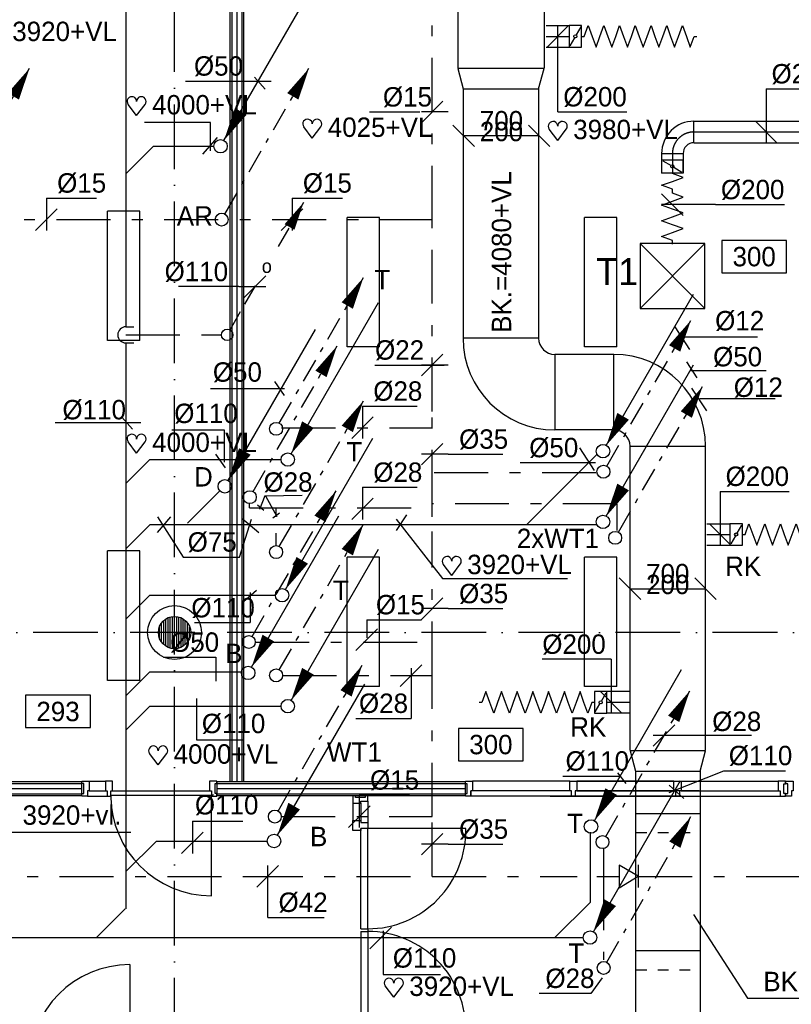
# Model space of a CAD drawing. Extents: x -866131 to -691536, y 173952 to 258052.
# Tile 141 of 160: x -761139 to -753984, y 229574 to 238704. Entities that reach past the tile are written whole.
import ezdxf
from ezdxf.enums import TextEntityAlignment as Align

# ---------------------------------------------------------------- set-up
doc = ezdxf.new("R2010")
doc.units = 0
doc.header["$LTSCALE"] = 100
for name, pattern in [('2322109', [10, 5, -2, 1, -2]), ('2322121', [2000, 1000, 1000]), ('2322123', [45, 5, -2, 5, -2, 5, -2, 5, -2, 5, -2, 5, -5]), ('CENTER2', [11.25, 7.5, -1.25, 1.25, -1.25]), ('CENTER4', [5, 3.125, -0.625, 0.625, -0.625]), ('DASHDOT', [9, 6, -1.5, 0, -1.5]), ('HIDDEN', [2, 1, -1])]:
    doc.linetypes.add(name, pattern=pattern)
doc.layers.get('0').update_dxf_attribs({"linetype": 'CONTINUOUS'})
for name, color, linetype in [('AL$7----_STRAMIEN', 1, 'DASHDOT'), ('AL$8----_HULPKOLOM', 2, 'CONTINUOUS'), ('AL22----_BINNENWAND', 7, 'CONTINUOUS'), ('AL28----_KONSTRUKTIE', 3, 'CONTINUOUS'), ('AL32----_BINNENKOZ', 7, 'CONTINUOUS'), ('AL32----_DRAAIRICHTING', 1, 'CONTINUOUS'), ('ALL-----_REFLIJNEN', 8, 'CONTINUOUS'), ('ALXAA---_GEWBETON', 12, 'CONTINUOUS'), ('ARMATUUR', 8, 'CONTINUOUS'), ('BOUW', 8, 'CONTINUOUS'), ('WL5233--', 4, 'CONTINUOUS'), ('WL524---', 4, 'CONTINUOUS'), ('WL531---', 4, 'CONTINUOUS'), ('WL570---', 3, 'CONTINUOUS'), ('WL570---_HARTLIJN', 7, 'CONTINUOUS'), ('WL570---_HULPLIJN', 7, 'CONTINUOUS'), ('WL570---_RETOUR', 3, 'CONTINUOUS'), ('WL570---_TOEVOER', 3, 'CONTINUOUS'), ('WM$1----', 1, 'CONTINUOUS'), ('WM5233--', 1, 'CONTINUOUS'), ('WM531---', 1, 'CONTINUOUS'), ('WM570---', 1, 'CONTINUOUS')]:
    doc.layers.add(name, color=color, linetype=linetype)
doc.styles.add('BURO-018', font='BUROFONT.shx', dxfattribs={"height": 180})
doc.styles.add('BURO-025', font='BUROFONT.shx', dxfattribs={"height": 250})

# ---------------------------------------------------------------- blocks, each defined once
blk = doc.blocks.new('LDV1109')
at = {"color": 0, "linetype": 'CONTINUOUS'}
for p, q in [((5.875, 10.176), (6.75, 11.691)), ((5.312, 9.202), (5.5, 9.526)), ((4, 6.928), (4.937, 8.552)), ((3.437, 5.954), (3.625, 6.279)), ((2.125, 3.681), (3.062, 5.304)), ((1.562, 2.706), (1.75, 3.031)), ((0.25, 0.433), (1.187, 2.057))]:
    blk.add_line(p, q, dxfattribs=at)
blk.add_lwpolyline([(6.75, 11.691, 0, 1, 0), (5.5, 9.526, 1, 1, 0)], format="xyseb", dxfattribs=at)
blk.add_circle((0, 0), 0.5, dxfattribs=at)
blk = doc.blocks.new('3048311')
at = {"color": 0, "linetype": 'CONTINUOUS'}
for p, q in [((-2.5, 1.5), (0, 0)), ((-2.5, -1.5), (-2.5, 1.5)), ((0, -1.5), (0, 1.5)), ((0, 0), (-2.5, -1.5))]:
    blk.add_line(p, q, dxfattribs=at)
at = {"color": 0, "linetype": 'CONTINUOUS', "style": 'BURO-018', "flags": 1}
blk.add_attdef('CV_MATCODE', (0, 0), '', height=1.8, dxfattribs=at)
blk = doc.blocks.new('LDV3121')
at = {"color": 0, "linetype": 'CONTINUOUS'}
blk.add_line((0.25, 0.433), (6.75, 11.691), dxfattribs=at)
blk.add_lwpolyline([(0.25, 0.433, 0, 1, 0), (1.5, 2.598, 1, 1, 0)], format="xyseb", dxfattribs=at)
blk.add_circle((0, 0), 0.5, dxfattribs=at)
blk = doc.blocks.new('*U210', base_point=(76614.6, 60262.7))
at = {"color": 0, "linetype": 'CONTINUOUS'}
for p, q in [((76614.6, 60462.7), (76614.6, 60162.7)), ((76614.6, 60462.7), (77081, 60462.7)), ((76714.6, 60362.7), (76514.6, 60162.7))]:
    blk.add_line(p, q, dxfattribs=at)
at = {"color": 0, "linetype": 'CONTINUOUS', "style": 'BURO-018'}
blk.add_text('%%C15', height=180, dxfattribs=at).set_placement((76714.6, 60512.7))
blk = doc.blocks.new('*U211', base_point=(75779.6, 57042.8))
at = {"color": 0, "linetype": 'CONTINUOUS'}
for p, q in [((75879.6, 57142.8), (75679.6, 56942.8)), ((75929.6, 57042.8), (75679.6, 57042.8)), ((75929.6, 57042.8), (76436.1, 57042.8))]:
    blk.add_line(p, q, dxfattribs=at)
at = {"color": 0, "linetype": 'CONTINUOUS', "style": 'BURO-018'}
blk.add_text('%%C35', height=180, dxfattribs=at).set_placement((76029.6, 57092.8))
blk = doc.blocks.new('*U212', base_point=(75779.6, 59591.3))
at = {"color": 0, "linetype": 'CONTINUOUS'}
for p, q in [((75879.6, 59691.3), (75679.6, 59491.3)), ((75929.6, 59591.3), (75679.6, 59591.3)), ((75929.6, 59591.3), (76436.1, 59591.3))]:
    blk.add_line(p, q, dxfattribs=at)
at = {"color": 0, "linetype": 'CONTINUOUS', "style": 'BURO-018'}
blk.add_text('%%C35', height=180, dxfattribs=at).set_placement((76029.6, 59641.3))
blk = doc.blocks.new('*U213', base_point=(75779.6, 60607.2))
at = {"color": 0, "linetype": 'CONTINUOUS'}
for p, q in [((75879.6, 60707.2), (75679.6, 60507.2)), ((75929.6, 60607.2), (75679.6, 60607.2)), ((75929.6, 60607.2), (76436.1, 60607.2))]:
    blk.add_line(p, q, dxfattribs=at)
at = {"color": 0, "linetype": 'CONTINUOUS', "style": 'BURO-018'}
blk.add_text('%%C35', height=180, dxfattribs=at).set_placement((76029.6, 60657.2))
blk = doc.blocks.new('*U214', base_point=(75367.4, 60968.8))
at = {"color": 0, "linetype": 'CONTINUOUS'}
for p, q in [((75367.4, 61168.8), (75367.4, 60868.8)), ((75367.4, 61168.8), (75873.6, 61168.8)), ((75467.4, 61068.8), (75267.4, 60868.8))]:
    blk.add_line(p, q, dxfattribs=at)
at = {"color": 0, "linetype": 'CONTINUOUS', "style": 'BURO-018'}
blk.add_text('%%C28', height=180, dxfattribs=at).set_placement((75467.4, 61218.8))
blk = doc.blocks.new('HART')
at = {"color": 1}
for q in [(-28.1, 39.5), (51.4, 39.5)]:
    blk.add_line((11.6, -12.9), q, dxfattribs=at)
for centre, start, end in [((-10.5, 52.8), 0, 217.1867), ((33.8, 52.8), 322.8133, 180)]:
    blk.add_arc(centre, 22.1, start, end, dxfattribs=at)
blk = doc.blocks.new('LDV1123')
at = {"color": 0, "linetype": 'CONTINUOUS'}
for p, q in [((6.75, 11.691), (5.812, 10.068)), ((5.437, 9.418), (4.5, 7.794)), ((1.562, 2.706), (2.5, 4.33)), ((0.25, 0.433), (1.187, 2.057))]:
    blk.add_line(p, q, dxfattribs=at)
blk.add_lwpolyline([(6.75, 11.691, 0, 1, 0), (5.5, 9.526, 1, 1, 0)], format="xyseb", dxfattribs=at)
blk.add_circle((0, 0), 0.5, dxfattribs=at)
at = {"color": 0, "linetype": 'CONTINUOUS', "style": 'BURO-018'}
blk.add_attdef('LD_TEXT1', text='', height=1.8, dxfattribs=at).set_placement((3.5, 6.062), align=Align.MIDDLE)
blk = doc.blocks.new('LDS')
at = {"color": 0, "linetype": 'CONTINUOUS'}
for p, q in [((0, 1), (1, 1)), ((0, -1), (1, -1))]:
    blk.add_line(p, q, dxfattribs=at)
blk.add_arc((0, 0), 1, 90, 270, dxfattribs=at)
blk = doc.blocks.new('*U483', base_point=(74137.7, 62277.4))
at = {"color": 0, "linetype": 'CONTINUOUS'}
for p, q in [((74237.7, 62377.4), (74037.7, 62177.4)), ((73987.7, 62277.4), (73427.7, 62277.4)), ((73987.7, 62277.4), (74237.7, 62277.4))]:
    blk.add_line(p, q, dxfattribs=at)
at = {"color": 0, "linetype": 'CONTINUOUS', "style": 'BURO-018'}
blk.add_text('%%c110', height=180, dxfattribs=at).set_placement((73887.7, 62327.4), align=Align.RIGHT)
blk = doc.blocks.new('*U215', base_point=(70102.2, 56422.1))
at = {"color": 0, "linetype": 'CONTINUOUS'}
for p, q in [((70202.2, 56522.1), (70002.2, 56322.1)), ((70102.2, 56042.1), (70102.2, 56522.1)), ((70102.2, 56042.1), (70626.2, 56042.1))]:
    blk.add_line(p, q, dxfattribs=at)
at = {"color": 0, "linetype": 'CONTINUOUS', "style": 'BURO-018'}
blk.add_text('%%C42', height=180, dxfattribs=at).set_placement((70202.2, 56092.1))
blk = doc.blocks.new('LU-ORND')
at = {"color": 0, "linetype": 'CONTINUOUS'}
for p, q in [((-3, 1.5), (-3, -1.5)), ((3, 1.5), (-3, 1.5)), ((3, -1.5), (3, 1.5)), ((-3, -1.5), (3, -1.5))]:
    blk.add_line(p, q, dxfattribs=at)
blk = doc.blocks.new('LU-1D-KL1-C874')
at = {"color": 0, "linetype": 'CONTINUOUS'}
for p, q in [((-58, 100), (-58, -100)), ((58, 100), (-58, 100)), ((58, -100), (58, 100)), ((50.7, 87.5), (7.3, 12.5)), ((-7.3, -12.5), (-50.7, -87.5)), ((-58, -100), (58, -100))]:
    blk.add_line(p, q, dxfattribs=at)
blk.add_circle((0, 0), 14.5, dxfattribs=at)
blk = doc.blocks.new('LU-1D-K-C8')
at = {"color": 0, "linetype": 'CONTINUOUS'}
for p, q in [((-0.5, 100), (0.5, 100)), ((-0.5, -100), (0.5, -100))]:
    blk.add_line(p, q, dxfattribs=at)
at = {"layer": 'WL570---_HARTLIJN', "linetype": 'CENTER2'}
blk.add_line((-0.5, 0), (0.5, 0), dxfattribs=at)
blk = doc.blocks.new('LU-1D-F-C842C')
at = {"color": 0, "linetype": 'CONTINUOUS'}
for p, q in [((-509.6, 0), (-473.2, 100)), ((-473.2, 100), (-436.8, 0)), ((-364, 0), (-327.6, 100)), ((-327.6, 100), (-291.2, 0)), ((-218.4, 0), (-182, 100)), ((-182, 100), (-145.6, 0)), ((-72.8, 0), (-36.4, 100)), ((-36.4, 100), (0, 0)), ((72.8, 0), (109.2, 100)), ((109.2, 100), (145.6, 0)), ((218.4, 0), (254.8, 100)), ((254.8, 100), (291.2, 0)), ((364, 0), (400.4, 100)), ((400.4, 100), (436.8, 0)), ((-534, 0), (-509.6, 0)), ((-436.8, 0), (-400.4, -100)), ((-400.4, -100), (-364, 0)), ((-291.2, 0), (-254.8, -100)), ((-254.8, -100), (-218.4, 0)), ((-145.6, 0), (-109.2, -100)), ((-109.2, -100), (-72.8, 0)), ((0, 0), (36.4, -100)), ((36.4, -100), (72.8, 0)), ((145.6, 0), (182, -100)), ((182, -100), (218.4, 0)), ((291.2, 0), (327.6, -100)), ((327.6, -100), (364, 0)), ((436.8, 0), (473.2, -100)), ((473.2, -100), (509.6, 0)), ((509.6, 0), (534, 0))]:
    blk.add_line(p, q, dxfattribs=at)
blk = doc.blocks.new('LU-2D-K-320')
at = {"color": 0, "linetype": 'CONTINUOUS'}
for p, q in [((-0.5, 400), (0.5, 400)), ((-0.5, -400), (0.5, -400))]:
    blk.add_line(p, q, dxfattribs=at)
blk = doc.blocks.new('LU-2D-VC-3202BCBA')
at = {"color": 0, "linetype": 'CONTINUOUS'}
for p, q in [((0, 400), (0, -400)), ((186.6, 350), (0, 400)), ((186.6, -350), (186.6, 350)), ((0, -400), (186.6, -350))]:
    blk.add_line(p, q, dxfattribs=at)
blk = doc.blocks.new('LU-2D-K-2BC')
at = {"color": 0, "linetype": 'CONTINUOUS'}
for p, q in [((-0.5, 350), (0.5, 350)), ((-0.5, -350), (0.5, -350))]:
    blk.add_line(p, q, dxfattribs=at)
blk = doc.blocks.new('LU-2D-VC-2BC258BA')
at = {"color": 0, "linetype": 'CONTINUOUS'}
for p, q in [((0, 350), (0, -350)), ((186.6, 300), (0, 350)), ((186.6, -300), (186.6, 300)), ((0, -350), (186.6, -300))]:
    blk.add_line(p, q, dxfattribs=at)
blk = doc.blocks.new('LU-2D-K-258')
at = {"color": 0, "linetype": 'CONTINUOUS'}
for p, q in [((-0.5, 300), (0.5, 300)), ((-0.5, -300), (0.5, -300))]:
    blk.add_line(p, q, dxfattribs=at)
blk = doc.blocks.new('LU-ORNAM-25825801')
at = {"color": 0, "linetype": 'CONTINUOUS'}
for p, q in [((300, 300), (-300, 300)), ((-300, 300), (-300, -300)), ((300, 300), (-300, -300)), ((-300, 300), (300, -300)), ((300, -300), (300, 300)), ((-300, -300), (300, -300))]:
    blk.add_line(p, q, dxfattribs=at)
blk = doc.blocks.new('*U563', base_point=(-756676.7, 236001.8))
at = {"layer": 'WM570---', "linetype": 'CONTINUOUS'}
for p, q in [((-757126.4, 236101.5), (-756927, 235902.1)), ((-756426.4, 236101.5), (-756227, 235902.1)), ((-756326.7, 236001.8), (-757026.7, 236001.8))]:
    blk.add_line(p, q, dxfattribs=at)
at = {"layer": 'WM570---', "linetype": 'CONTINUOUS', "style": 'BURO-018'}
for s, p in [('700', (-756676.7, 236051.8)), ('200', (-756676.7, 235951.8))]:
    blk.add_text(s, height=180, dxfattribs=at).set_placement(p, align=Align.CENTER)
blk = doc.blocks.new('LU-2D-B-1-2BC5A')
at = {"color": 0, "linetype": 'CONTINUOUS'}
for p, q in [((-350, 500), (350, 500)), ((-500, 350), (-500, -350))]:
    blk.add_line(p, q, dxfattribs=at)
for radius in [150, 850]:
    blk.add_arc((-500, 500), radius, 270, 0, dxfattribs=at)
blk = doc.blocks.new('LU-2D-B--1-2BC5A')
at = {"color": 0, "linetype": 'CONTINUOUS'}
for p, q in [((-500, -350), (-500, 350)), ((-350, -500), (350, -500))]:
    blk.add_line(p, q, dxfattribs=at)
for radius in [850, 150]:
    blk.add_arc((-500, -500), radius, 0, 90, dxfattribs=at)
blk = doc.blocks.new('*U567', base_point=(-754643.4, 234030.2))
at = {"color": 0, "linetype": 'CONTINUOUS'}
for p, q in [((-754643.4, 234330.2), (-754643.4, 233830.2)), ((-754643.4, 234330.2), (-754003.4, 234330.2)), ((-754743.1, 234029.9), (-754543.7, 233830.5))]:
    blk.add_line(p, q, dxfattribs=at)
at = {"layer": 'WM570---', "linetype": 'CONTINUOUS', "style": 'BURO-018'}
blk.add_text('%%c200', height=180, dxfattribs=at).set_placement((-754593.4, 234380.2))
blk = doc.blocks.new('*U568', base_point=(-755654.2, 232473.6))
at = {"color": 0, "linetype": 'CONTINUOUS'}
for p, q in [((-755654.2, 232773.6), (-756294.1, 232773.6)), ((-755654.2, 232773.6), (-755654.2, 232273.6)), ((-755753.9, 232473.3), (-755554.5, 232273.9))]:
    blk.add_line(p, q, dxfattribs=at)
at = {"layer": 'WM570---', "linetype": 'CONTINUOUS', "style": 'BURO-018'}
blk.add_text('%%c200', height=180, dxfattribs=at).set_placement((-755704.2, 232823.6), align=Align.RIGHT)
blk = doc.blocks.new('*U569', base_point=(-756148.2, 238449.7))
at = {"color": 0, "linetype": 'CONTINUOUS'}
for p, q in [((-756247.9, 238450), (-756048.5, 238649.4)), ((-756148.2, 237849.7), (-756148.2, 238649.7)), ((-756148.2, 237849.7), (-755508.3, 237849.7))]:
    blk.add_line(p, q, dxfattribs=at)
at = {"layer": 'WM570---', "linetype": 'CONTINUOUS', "style": 'BURO-018'}
blk.add_text('%%c200', height=180, dxfattribs=at).set_placement((-756098.2, 237899.7))
blk = doc.blocks.new('*U598', base_point=(-755129.5, 233153.8))
at = {"layer": 'WM570---', "linetype": 'CONTINUOUS'}
for p, q in [((-755579.2, 233253.5), (-755379.8, 233054.1)), ((-754879.2, 233253.5), (-754679.8, 233054.1)), ((-755479.5, 233153.8), (-754779.5, 233153.8))]:
    blk.add_line(p, q, dxfattribs=at)
at = {"layer": 'WM570---', "linetype": 'CONTINUOUS', "style": 'BURO-018'}
for s, p in [('700', (-755129.5, 233203.8)), ('200', (-755129.5, 233103.8))]:
    blk.add_text(s, height=180, dxfattribs=at).set_placement(p, align=Align.CENTER)
blk = doc.blocks.new('LU-1D-F-C81F9')
at = {"color": 0, "linetype": 'CONTINUOUS'}
for p, q in [((-218.4, 0), (-182, 100)), ((-182, 100), (-145.6, 0)), ((-72.8, 0), (-36.4, 100)), ((-36.4, 100), (0, 0)), ((72.8, 0), (109.2, 100)), ((109.2, 100), (145.6, 0)), ((-252.5, 0), (-218.4, 0)), ((-145.6, 0), (-109.2, -100)), ((-109.2, -100), (-72.8, 0)), ((0, 0), (36.4, -100)), ((36.4, -100), (72.8, 0)), ((145.6, 0), (182, -100)), ((182, -100), (218.4, 0)), ((218.4, 0), (252.5, 0))]:
    blk.add_line(p, q, dxfattribs=at)
blk = doc.blocks.new('LU-1D-F-C899')
at = {"color": 0, "linetype": 'CONTINUOUS'}
for p, q in [((-72.8, 0), (-36.4, 100)), ((-36.4, 100), (0, 0)), ((-76.5, 0), (-72.8, 0)), ((0, 0), (36.4, -100)), ((36.4, -100), (72.8, 0)), ((72.8, 0), (76.5, 0))]:
    blk.add_line(p, q, dxfattribs=at)
blk = doc.blocks.new('LU-1D-KL1-C877')
at = {"color": 0, "linetype": 'CONTINUOUS'}
for p, q in [((-59.5, 100), (-59.5, -100)), ((59.5, 100), (-59.5, 100)), ((59.5, -100), (59.5, 100)), ((51.9, 87.2), (7.6, 12.8)), ((-7.6, -12.8), (-51.9, -87.2)), ((-59.5, -100), (59.5, -100))]:
    blk.add_line(p, q, dxfattribs=at)
blk.add_circle((0, 0), 14.9, dxfattribs=at)
blk = doc.blocks.new('LU-1D-B-1-C85AC8')
at = {"color": 0, "linetype": 'CONTINUOUS'}
for p, q in [((100, 200), (-100, 200)), ((-200, 100), (-200, -100))]:
    blk.add_line(p, q, dxfattribs=at)
for radius in [100, 300]:
    blk.add_arc((-200, 200), radius, 270, 0, dxfattribs=at)
at = {"layer": 'WL570---_HARTLIJN', "linetype": 'CENTER4'}
blk.add_arc((-200, 200), 200, 270, 0, dxfattribs=at)
blk = doc.blocks.new('*U602', base_point=(-754217.2, 237762.9))
at = {"color": 0, "linetype": 'CONTINUOUS'}
for p, q in [((-754217.2, 238062.9), (-754217.2, 237562.9)), ((-754217.2, 238062.9), (-753577.3, 238062.9)), ((-754316.9, 237762.6), (-754117.5, 237563.2))]:
    blk.add_line(p, q, dxfattribs=at)
at = {"layer": 'WM570---', "linetype": 'CONTINUOUS', "style": 'BURO-018'}
blk.add_text('%%c200', height=180, dxfattribs=at).set_placement((-754167.2, 238112.9))
blk = doc.blocks.new('*U603', base_point=(-754986.5, 237412.2))
at = {"color": 0, "linetype": 'CONTINUOUS'}
for p, q in [((-754986.8, 237312.5), (-755186.3, 237511.9)), ((-754686.5, 237412.2), (-755186.5, 237412.2)), ((-754686.5, 237412.2), (-754046.6, 237412.2))]:
    blk.add_line(p, q, dxfattribs=at)
at = {"layer": 'WM570---', "linetype": 'CONTINUOUS', "style": 'BURO-018'}
blk.add_text('%%c200', height=180, dxfattribs=at).set_placement((-754636.5, 237462.2))

msp = doc.modelspace()

# ---------------------------------------------------------------- hatches: boundary and pattern name
at = {"layer": 'ALXAA---_GEWBETON'}
h = msp.add_hatch(dxfattribs=at)
h.set_pattern_fill('GEWPBET', color=8, scale=100, angle=90, style=0)
h.set_pattern_definition([(90, (-759702.826, 233021.228), (-20, 1e-15), [])])
edge = h.paths.add_edge_path()
edge.add_arc((-759702.826, 233021.228), 150, 90, 450)

# ---------------------------------------------------------------- linework, layer by layer
at = {"color": 0, "linetype": 'CONTINUOUS'}
msp.add_line((-757164.129, 235501.585), (-757414.129, 235501.585), dxfattribs=at)
at = {"color": 1, "linetype": 'CONTINUOUS'}
for p, q in [((-758864.143, 234287.427), (-758519.094, 234294.059)), ((-758875.639, 234153.251), (-758932.275, 234202.736)), ((-758864.143, 234287.427), (-758913.91, 234161.412)), ((-758860.826, 234287.427), (-758754.657, 234098.405)), ((-758791.152, 234085.141), (-758728.114, 234131.567))]:
    msp.add_line(p, q, dxfattribs=at)
at = {"layer": 'AL$7----_STRAMIEN', "color": 1}
for points in [[(-759702.826, 213916.491), (-759702.826, 252610.366)], [(-719909.644, 233021.228), (-863263.924, 233021.228)]]:
    msp.add_lwpolyline(points, dxfattribs=at)
at = {"layer": 'AL$8----_HULPKOLOM', "color": 8}
msp.add_circle((-759702.826, 233021.228), 250, dxfattribs=at)
at = {"layer": 'AL22----_BINNENWAND', "color": 8}
for p, q in [((-759187.826, 231636.366), (-759187.826, 241032.366)), ((-759062.826, 241032.366), (-759062.826, 231636.366)), ((-759062.826, 231636.366), (-759187.826, 231636.366))]:
    msp.add_line(p, q, dxfattribs=at)
at = {"layer": 'AL22----_BINNENWAND', "color": 8, "linetype": 'CONTINUOUS'}
for p, q in [((-759172.826, 241032.366), (-759172.826, 231636.366)), ((-759077.826, 241032.366), (-759077.826, 231636.366))]:
    msp.add_line(p, q, dxfattribs=at)
at = {"layer": 'AL22----_BINNENWAND', "color": 8}
for points in [[(-762949.826, 231511.366), (-760561.326, 231511.366), (-760561.326, 231636.366), (-762949.826, 231636.366)], [(-759310.326, 231511.366), (-757006.326, 231511.366), (-757006.326, 231636.366), (-759310.326, 231636.366)]]:
    msp.add_lwpolyline(points, close=True, dxfattribs=at)
at = {"layer": 'AL22----_BINNENWAND', "color": 8, "linetype": 'CONTINUOUS'}
for points in [[(-762949.826, 231621.366), (-760561.326, 231621.366)], [(-759310.326, 231621.366), (-757006.326, 231621.366)], [(-762949.826, 231526.366), (-760561.326, 231526.366)], [(-759310.326, 231526.366), (-757006.326, 231526.366)]]:
    msp.add_lwpolyline(points, dxfattribs=at)
at = {"layer": 'AL28----_KONSTRUKTIE', "color": 8}
msp.add_circle((-759702.826, 233021.228), 150, dxfattribs=at)
at = {"layer": 'AL32----_BINNENKOZ', "color": 8}
for p, q in [((-756956.326, 231502.357), (-756956.326, 231553.357)), ((-755231.914, 231555.366), (-754836.914, 231555.366)), ((-756218.914, 231504.366), (-755789.914, 231504.366)), ((-755248.914, 231504.366), (-754819.914, 231504.366)), ((-758048.16, 231439.366), (-758048.16, 231276.866)), ((-757976.16, 231439.366), (-757976.16, 231276.866)), ((-757909.16, 231456.366), (-757909.16, 231259.866)), ((-757976.16, 230273.866), (-757911.16, 230273.866)), ((-757911.16, 230273.866), (-757911.16, 230248.866)), ((-757976.16, 230248.866), (-757911.16, 230248.866))]:
    msp.add_line(p, q, dxfattribs=at)
for points in [[(-760561.326, 231502.866), (-760561.326, 231527.866), (-760545.326, 231527.866), (-760545.326, 231619.866), (-760561.326, 231619.866), (-760561.326, 231641.866), (-760494.326, 231641.866), (-760494.326, 231553.866), (-760511.326, 231553.866), (-760511.326, 231502.866), (-760561.326, 231502.866)], [(-760494.326, 231641.866), (-760344.326, 231641.866)], [(-760327.326, 231502.866), (-760294.326, 231502.866), (-760294.326, 231553.866), (-760277.326, 231553.866), (-760277.326, 231641.866), (-760344.326, 231641.866), (-760344.326, 231553.866), (-760327.326, 231553.866), (-760327.326, 231502.866), (-760294.326, 231502.866)], [(-759310.326, 231502.866), (-759310.326, 231527.866), (-759326.326, 231527.866), (-759326.326, 231619.866), (-759310.326, 231619.866), (-759310.326, 231641.866), (-759377.326, 231641.866), (-759377.326, 231553.866), (-759360.326, 231553.866), (-759360.326, 231502.866), (-759310.326, 231502.866)], [(-757006.326, 231502.357), (-757006.326, 231527.357), (-756990.326, 231527.357), (-756990.326, 231619.357), (-757006.326, 231619.357), (-757006.326, 231641.357), (-756939.326, 231641.357), (-756939.326, 231553.357), (-756956.326, 231553.357), (-756956.326, 231502.357), (-757006.326, 231502.357)], [(-756038.826, 231641.357), (-756939.325, 231641.357)], [(-756021.826, 231502.357), (-756021.826, 231553.357), (-756038.826, 231553.357), (-756038.826, 231641.357), (-755971.826, 231641.357), (-755971.826, 231553.357), (-755988.826, 231553.357), (-755988.826, 231502.357), (-756021.826, 231502.357)], [(-755971.826, 231641.357), (-755071.826, 231641.357)], [(-755071.826, 231641.357), (-755971.826, 231641.357)], [(-755971.826, 231641.357), (-755071.826, 231641.357)], [(-755071.826, 231641.357), (-755971.826, 231641.357)], [(-755054.826, 231502.357), (-755054.826, 231553.357), (-755071.826, 231553.357), (-755071.826, 231641.357), (-755004.826, 231641.357), (-755004.826, 231553.357), (-755021.826, 231553.357), (-755021.826, 231502.357), (-755054.826, 231502.357)], [(-755004.826, 231641.357), (-754105.326, 231641.357)], [(-755004.826, 231641.357), (-754105.326, 231641.357)], [(-754038.326, 231502.357), (-754038.326, 231527.357), (-754054.326, 231527.357), (-754054.326, 231619.357), (-754038.326, 231619.357), (-754038.326, 231641.357), (-754105.326, 231641.357), (-754105.326, 231553.357), (-754088.326, 231553.357), (-754088.326, 231502.357), (-754038.326, 231502.357)], [(-754033.326, 231502.357), (-754033.326, 231527.357), (-754017.326, 231527.357), (-754017.326, 231619.357), (-754033.326, 231619.357), (-754033.326, 231641.357), (-753966.326, 231641.357), (-753966.326, 231553.357), (-753983.326, 231553.357), (-753983.326, 231502.357), (-754033.326, 231502.357)], [(-760494.326, 231553.866), (-760344.326, 231553.866)], [(-760294.326, 231553.866), (-759360.326, 231553.866)], [(-756038.826, 231553.357), (-756939.326, 231553.357)], [(-755971.826, 231553.357), (-755071.826, 231553.357)], [(-755071.826, 231553.357), (-755971.826, 231553.357)], [(-755004.826, 231553.357), (-754105.326, 231553.357)], [(-760511.326, 231502.866), (-760327.326, 231502.866)], [(-760294.326, 231513.866), (-759360.326, 231513.866)], [(-757909.16, 231506.366), (-757934.16, 231506.366), (-757934.16, 231490.366), (-758026.16, 231490.366), (-758026.16, 231506.366), (-758048.16, 231506.366), (-758048.16, 231439.366), (-757976.16, 231439.366), (-757976.16, 231456.366), (-757909.16, 231456.366), (-757909.16, 231506.366)], [(-756021.826, 231502.357), (-756956.326, 231502.357)], [(-755988.826, 231502.357), (-755054.826, 231502.357)], [(-755054.826, 231502.357), (-755988.826, 231502.357)], [(-755021.826, 231502.357), (-754088.326, 231502.357)], [(-757909.16, 231259.866), (-757909.16, 231203.866), (-757976.16, 231203.866), (-757976.16, 231186.866), (-758048.16, 231186.866), (-758048.16, 231276.866), (-757976.16, 231276.866), (-757976.16, 231259.866), (-757909.16, 231259.866), (-757909.16, 231203.866)], [(-757976.16, 230273.866), (-757976.16, 231203.866)], [(-757911.16, 230273.866), (-757911.16, 231203.866)], [(-757976.16, 230248.866), (-757976.16, 229318.866)], [(-757911.16, 230248.866), (-757911.16, 229318.866)]]:
    msp.add_lwpolyline(points, dxfattribs=at)
at = {"layer": 'AL32----_DRAAIRICHTING', "color": 8}
for points in [[(-759360.326, 230579.866), (-759360.326, 231513.866)], [(-757002.16, 231203.866), (-757911.16, 231203.866)], [(-760116.826, 229941.366), (-760116.826, 229007.366)]]:
    msp.add_lwpolyline(points, dxfattribs=at)
for centre, radius, start, end in [((-759360.326, 231513.866), 934, 180, 270), ((-757911.469, 231183.406), 909.54, 270.0195087, 1.288984), ((-757911.469, 229339.326), 909.54, 358.711016, 89.9804913), ((-760116.826, 229007.366), 934, 90, 180)]:
    msp.add_arc(centre, radius, start, end, dxfattribs=at)
at = {"layer": 'ALL-----_REFLIJNEN', "color": 8, "linetype": 'CONTINUOUS'}
msp.add_line((-759125.326, 241032.366), (-759125.326, 231636.366), dxfattribs=at)
for points in [[(-762949.826, 231573.866), (-760561.326, 231573.866)], [(-759310.326, 231573.866), (-757006.326, 231573.866)]]:
    msp.add_lwpolyline(points, dxfattribs=at)
at = {"layer": 'ARMATUUR', "color": 8}
for points in [[(-760024.596, 236927.734), (-760324.596, 236927.734)], [(-760324.596, 235727.734), (-760324.596, 236927.734)], [(-760024.596, 235727.734), (-760024.596, 236927.734)], [(-757802.826, 236871.228), (-758102.826, 236871.228)], [(-758102.826, 235671.228), (-758102.826, 236871.228)], [(-757802.826, 235671.228), (-757802.826, 236871.228)], [(-755602.826, 236871.228), (-755902.826, 236871.228)], [(-755902.826, 235671.228), (-755902.826, 236871.228)], [(-755602.826, 235671.228), (-755602.826, 236871.228)], [(-760024.596, 235727.734), (-760324.596, 235727.734)], [(-757802.826, 235671.228), (-758102.826, 235671.228)], [(-755602.826, 235671.228), (-755902.826, 235671.228)], [(-760324.596, 232577.734), (-760324.596, 233777.734)], [(-760024.596, 233777.734), (-760324.596, 233777.734)], [(-760024.596, 232577.734), (-760024.596, 233777.734)], [(-757802.826, 233721.228), (-758102.826, 233721.228)], [(-758102.826, 232521.228), (-758102.826, 233721.228)], [(-757802.826, 232521.228), (-757802.826, 233721.228)], [(-755602.826, 233721.228), (-755902.826, 233721.228)], [(-755902.826, 232521.228), (-755902.826, 233721.228)], [(-755602.826, 232521.228), (-755602.826, 233721.228)], [(-760024.596, 232577.734), (-760324.596, 232577.734)], [(-757802.826, 232521.228), (-758102.826, 232521.228)], [(-755602.826, 232521.228), (-755902.826, 232521.228)]]:
    msp.add_lwpolyline(points, dxfattribs=at)
at = {"layer": 'WL5233--', "linetype": '2322123'}
msp.add_line((-760154.129, 235781.325), (-759267.087, 235781.325), dxfattribs=at)
at = {"layer": 'WL524---', "color": 4, "linetype": '2322121'}
for p, q in [((-760154.129, 240423.839), (-760154.129, 235856.325)), ((-760154.129, 237273.312), (-759897.214, 237530.228)), ((-759897.214, 237530.228), (-759338.249, 237530.228)), ((-760154.129, 235706.325), (-760154.129, 231476.664)), ((-756435.941, 234023.875), (-755784.599, 234675.216)), ((-760154.129, 234402.832), (-759931.816, 234625.145)), ((-759931.816, 234625.145), (-758715.048, 234625.145)), ((-759583.799, 234036.654), (-759290.232, 234330.221)), ((-760154.129, 233797.152), (-759927.407, 234023.875)), ((-759927.407, 234023.875), (-755792.576, 234023.875)), ((-760154.129, 233144.905), (-759931.816, 233367.218)), ((-759931.816, 233367.218), (-758768.143, 233367.218)), ((-760154.129, 232433.778), (-759931.816, 232656.092)), ((-759931.816, 232656.092), (-759084.091, 232656.092)), ((-760154.129, 232116.082), (-759931.816, 232338.395)), ((-759931.816, 232338.395), (-758715.048, 232338.395)), ((-760154.129, 231496.891), (-760154.129, 230459.325)), ((-755850.326, 231171.228), (-755850.326, 230517.7)), ((-760154.129, 230805.056), (-759871.616, 231087.569)), ((-759871.616, 231087.569), (-758842.54, 231087.569)), ((-760160.086, 230459.325), (-760426.741, 230192.669)), ((-755850.326, 230517.7), (-756175.357, 230192.669)), ((-761293.096, 230192.669), (-755912.561, 230192.669))]:
    msp.add_line(p, q, dxfattribs=at)
at = {"layer": 'WL531---', "linetype": '2322109'}
for p, q in [((-757314.129, 236850.228), (-757314.129, 238850.228)), ((-761797.535, 236850.228), (-757314.129, 236850.228)), ((-757314.129, 235070.762), (-757314.129, 236850.228)), ((-757314.129, 234214.415), (-757314.129, 235070.762)), ((-758710.73, 234920.456), (-757314.129, 234920.456)), ((-755795.549, 234501.116), (-757314.129, 234501.116)), ((-759009.074, 234176.16), (-759009.074, 234214.858)), ((-755601.719, 234214.415), (-757314.129, 234214.415)), ((-757314.129, 234092.702), (-757314.129, 234214.415)), ((-755601.719, 234214.415), (-755601.719, 233968.703)), ((-759009.074, 234176.16), (-757314.129, 234176.16)), ((-758761.198, 234092.702), (-758761.198, 234176.16)), ((-758761.198, 233826.822), (-758761.198, 233943.022)), ((-757314.129, 233766.822), (-757314.129, 233956.628)), ((-757314.129, 232623.447), (-757314.129, 233766.822)), ((-758954.237, 232933.189), (-757316.351, 232933.189)), ((-758701.198, 232623.447), (-757314.129, 232623.447)), ((-757314.129, 231314.101), (-757314.129, 232623.447)), ((-758712.757, 231314.101), (-757314.129, 231314.101)), ((-757314.129, 230760.004), (-757314.129, 231314.101)), ((-755725.771, 231015.741), (-755725.771, 230760.004)), ((-761768.448, 230760.004), (-759014.237, 230760.004)), ((-759014.237, 230760.004), (-757314.129, 230760.004)), ((-757314.129, 230760.004), (-755968.607, 230760.004)), ((-755785.77, 230760.004), (-755726.316, 230760.004)), ((-755725.771, 230760.004), (-755725.771, 229985.937)), ((-755725.771, 230760.004), (-755576.673, 230760.004)), ((-755402.524, 230760.004), (-752060.034, 230760.004))]:
    msp.add_line(p, q, dxfattribs=at)
at = {"layer": 'WL531---', "color": 1}
for p, q in [((-759861.066, 234093.699), (-759623.039, 233721.317)), ((-759861.066, 233948.317), (-759737.99, 234093.699)), ((-759077.857, 234082.516), (-758921.216, 233948.317)), ((-755116.036, 231537.828), (-754609.906, 231740.014)), ((-754609.906, 231740.014), (-754037.449, 231740.014)), ((-755595.93, 231720.442), (-755517.609, 231619.793)), ((-755116.036, 231604.928), (-754981.771, 231481.912))]:
    msp.add_line(p, q, dxfattribs=at)
at = {"layer": 'WL570---', "color": 1}
for p, q in [((-754890.357, 230405.027), (-754390.958, 229631.387)), ((-754390.958, 229631.387), (-752747.77, 229631.387))]:
    msp.add_line(p, q, dxfattribs=at)
at = {"layer": 'WL570---_HARTLIJN', "color": 1, "linetype": 'CONTINUOUS'}
for p, q in [((-758807.038, 238129.702), (-759600.533, 238129.702)), ((-758961.261, 238171.027), (-758862.074, 238059.496)), ((-760015.417, 234964.849), (-760808.912, 234964.849)), ((-760192.017, 235017.356), (-760092.83, 234905.826))]:
    msp.add_line(p, q, dxfattribs=at)
at = {"layer": 'WL570---_RETOUR', "color": 1}
for p, q in [((-757214.129, 237948.625), (-757414.129, 237748.625)), ((-757896.302, 237848.625), (-757429.845, 237848.625)), ((-757164.129, 237848.625), (-757414.129, 237848.625)), ((-759369.004, 237750.887), (-759982.006, 237750.887)), ((-759369.004, 237488.977), (-759369.004, 237750.887)), ((-759439.196, 237456.239), (-759303.494, 237610.578))]:
    msp.add_line(p, q, dxfattribs=at)
at = {"layer": 'WL570---_TOEVOER', "linetype": 'CONTINUOUS'}
for p, q in [((-755422.097, 231341.499), (-754826.04, 231341.499)), ((-755422.097, 230073.701), (-754826.04, 230073.701))]:
    msp.add_line(p, q, dxfattribs=at)
at = {"layer": 'WL570---_TOEVOER', "linetype": 'HIDDEN'}
for p, q in [((-755422.097, 231166.719), (-754826.04, 231166.719)), ((-755422.097, 229893.397), (-754826.04, 229893.397))]:
    msp.add_line(p, q, dxfattribs=at)
at = {"layer": 'WM$1----'}
msp.add_line((-761315.547, 231170.778), (-760106.761, 231170.778), dxfattribs=at)
at = {"layer": 'WM531---'}
for p, q in [((-754923.997, 235646.261), (-755061.23, 235856.263)), ((-754998.508, 235762.037), (-754298.174, 235762.075)), ((-757214.129, 235601.585), (-757414.129, 235401.585)), ((-757844.344, 235501.585), (-757201.619, 235501.585)), ((-754856.255, 235382.812), (-754952.869, 235529.874)), ((-754916.629, 235450.538), (-754216.295, 235450.577)), ((-758682.396, 235219.741), (-758771.907, 235347.538)), ((-759370.879, 235284.143), (-758682.396, 235283.64)), ((-754768.546, 235076.084), (-754905.779, 235286.085)), ((-754832.609, 235192.23), (-754132.275, 235192.268)), ((-759728.923, 234900.748), (-759243.006, 234900.748)), ((-759243.006, 234900.748), (-759243.006, 234600.748)), ((-759230.642, 234548.747), (-759320.154, 234676.545)), ((-755807.983, 234524.996), (-755945.216, 234734.998)), ((-756498.613, 234596.409), (-755798.279, 234596.447)), ((-757552.309, 234112.109), (-757648.096, 233968.503)), ((-759101.302, 233721.345), (-758988.348, 234071.333)), ((-757648.096, 234072.218), (-757217.055, 233521.731)), ((-759623.039, 233721.317), (-759101.302, 233721.345)), ((-757217.055, 233521.731), (-756059.63, 233521.731)), ((-759063.308, 233310.076), (-758942.922, 233415.362)), ((-759001.53, 233391.896), (-759001.53, 233113.641)), ((-759517.544, 233113.641), (-759001.53, 233113.641)), ((-757920.411, 233139.785), (-757414.198, 233139.785)), ((-757920.411, 233139.785), (-757920.411, 232971.513)), ((-757820.411, 233055.283), (-758020.411, 232855.283)), ((-759805.647, 232792.082), (-759319.73, 232792.082)), ((-759319.73, 232792.082), (-759319.73, 232568.76)), ((-757409.489, 232722.089), (-757609.489, 232522.089)), ((-757509.489, 232690.361), (-757509.489, 232225.439)), ((-759498.752, 232408.687), (-759498.752, 232025.294)), ((-758021.202, 232225.439), (-757509.489, 232225.439)), ((-755063.81, 232166.098), (-755263.81, 231966.098)), ((-759498.752, 232025.294), (-759057.87, 232025.294)), ((-754353.582, 232066.098), (-755263.81, 232066.098)), ((-756100.966, 231688.746), (-755567.377, 231688.746)), ((-759537.114, 231271.285), (-759537.114, 230971.285)), ((-759537.114, 231271.285), (-759070.658, 231271.285)), ((-759437.114, 231171.285), (-759637.114, 230971.285)), ((-757691.678, 230287.81), (-757891.678, 230087.81)), ((-757769.301, 230253.611), (-757769.301, 229851.015)), ((-757769.301, 229851.015), (-757235.712, 229851.015)), ((-755737.73, 229818.589), (-755843.594, 229674.991)), ((-755843.594, 229674.991), (-756323.282, 229674.991))]:
    msp.add_line(p, q, dxfattribs=at)

# ---------------------------------------------------------------- block references
at = {"layer": 'WL5233--', "color": 2}
ref = msp.add_blockref('LDV1123', (-759214.587, 235781.325), dxfattribs=dict(at, xscale=105, yscale=105, zscale=105))
ref.add_attrib('LD_TEXT1', 'o', dxfattribs={"layer": '0', "color": 1, "linetype": 'CONTINUOUS', "height": 126, "style": 'BURO-018'}).set_placement((-758847.087, 236417.853), align=Align.MIDDLE)
at = {"layer": 'WL524---', "color": 2}
for name, p, xscale, yscale, zscale in [('LDV3121', (-759275.999, 237530.228), 124.5, 124.5, 124.5), ('LDV3121', (-755730.326, 234702.862), 124.5, 124.5, 124.5), ('LDV3121', (-758652.798, 234625.145), 124.5, 124.5, 124.5), ('LDS', (-760154.129, 235781.325), 75, 75, 75), ('LDV3121', (-759237.264, 234376.611), 124.5, 124.5, 124.5), ('LDV3121', (-755730.326, 234047.121), 124.5, 124.5, 124.5), ('LDV3121', (-758705.893, 233367.218), 124.5, 124.5, 124.5), ('LDV3121', (-759020.026, 232646.438), 124.5, 124.5, 124.5), ('LDV3121', (-758652.798, 232338.395), 124.5, 124.5, 124.5), ('LDV3121', (-755841.029, 231222.503), 124.5, 124.5, 124.5), ('LDV3121', (-758780.29, 231087.569), 124.5, 124.5, 124.5), ('LDV3121', (-755850.311, 230192.669), 124.5, 124.5, 124.5)]:
    msp.add_blockref(name, p, dxfattribs=dict(at, xscale=xscale, yscale=yscale, zscale=zscale))
at = {"layer": 'WL531---', "color": 2, "xscale": 120, "yscale": 120, "zscale": 120}
for p in [(-761857.535, 236850.228), (-759266.138, 236850.228), (-758761.198, 234910.197), (-755725.771, 234512.378), (-759005.064, 234276.438), (-755617.225, 233899.169), (-758761.198, 233766.822), (-759014.237, 232933.189), (-758761.198, 232623.447), (-758772.757, 231314.101), (-755734.476, 231077.676), (-755724.075, 229911.089)]:
    msp.add_blockref('LDV1109', p, dxfattribs=at)
at = {"layer": 'WL531---', "color": 2, "xscale": -70, "yscale": 70, "zscale": 70, "rotation": 180.1799999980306}
msp.add_blockref('3048311', (-755405.002, 230760.554), dxfattribs=at)
at = {"layer": 'WL570---_RETOUR', "xscale": 2, "yscale": 2, "zscale": 2}
for p in [(-760077.449, 237840.012), (-758448.857, 237631.533), (-756173.003, 237610.785), (-760077.449, 234709.871), (-757155.948, 233576.984), (-759877.831, 231819.202), (-757692.841, 229665.528)]:
    msp.add_blockref('HART', p, dxfattribs=at)
at = {"layer": 'WL570---_TOEVOER', "linetype": 'CONTINUOUS'}
for name, p, xscale, rotation in [('LU-2D-K-320', (-756676.721, 240672.518), 4834.460393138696, 270), ('LU-2D-K-2BC', (-756677.109, 236899.558), 2324.109239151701, 270), ('LU-1D-K-C8', (-755086.55, 237373.097), 183.9239128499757, 270), ('LU-2D-K-2BC', (-755903.283, 235250.03), 547.651936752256, 180), ('LU-2D-K-2BC', (-755129.457, 233338.346), 2823.366964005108, 90), ('LU-1D-K-C8', (-755586.334, 232373.586), 213.7212884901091, 180), ('LU-2D-K-258', (-755129.457, 229041.744), 5388.831757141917, 270)]:
    msp.add_blockref(name, p, dxfattribs=dict(at, xscale=xscale, rotation=rotation))
for p, xscale in [((-756150.781, 238549.733), 213.7212884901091), ((-753983.828, 237662.893), 1802.868355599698), ((-754660.206, 233930.168), 213.7212884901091)]:
    msp.add_blockref('LU-1D-K-C8', p, dxfattribs=dict(at, xscale=xscale))
for name, p in [('LU-1D-KL1-C874', (-755985.921, 238549.733)), ('LU-1D-F-C842C', (-755393.882, 238549.733)), ('LU-1D-KL1-C874', (-754495.346, 233930.168)), ('LU-1D-F-C842C', (-753903.307, 233930.168))]:
    msp.add_blockref(name, p, dxfattribs=at)
for name, p, rotation in [('LU-2D-VC-3202BCBA', (-756676.721, 238250.288), 270), ('LU-1D-B-1-C85AC8', (-755086.55, 237662.893), 180), ('LU-1D-KL1-C877', (-755086.55, 237343.086), 90), ('LU-1D-F-C899', (-755086.55, 237204.609), 90), ('LU-1D-F-C81F9', (-755086.55, 236875.544), 90), ('LU-2D-B--1-2BC5A', (-756677.109, 235250.03), 180), ('LU-2D-B-1-2BC5A', (-755129.457, 235250.03), 90), ('LU-1D-F-C842C', (-756343.234, 232373.586), 180), ('LU-1D-KL1-C874', (-755751.195, 232373.586), 180), ('LU-2D-VC-2BC258BA', (-755129.457, 231922.599), 270)]:
    msp.add_blockref(name, p, dxfattribs=dict(at, rotation=rotation))
at = {"layer": 'WL570---_TOEVOER'}
msp.add_blockref('LU-ORNAM-25825801', (-755086.372, 236327.203), dxfattribs=at)
at = {"layer": 'WM5233--'}
msp.add_blockref('*U483', (-758956.08, 236229.073), dxfattribs=at)
at = {"layer": 'WM531---'}
for name, p in [('*U210', (-760891.527, 236850.228)), ('*U210', (-758613.217, 236850.228)), ('*U214', (-757960.174, 234920.456)), ('*U213', (-757314.129, 234675.117)), ('*U214', (-757960.174, 234168.151)), ('*U212', (-757314.129, 233242.784)), ('*U210', (-757989.85, 231314.101)), ('*U211', (-757314.129, 231058.5)), ('*U215', (-758838.699, 230760.004))]:
    msp.add_blockref(name, p, dxfattribs=at)
at = {"layer": 'WM570---'}
for name, p in [('*U569', (-756148.172, 238449.733)), ('*U602', (-754217.209, 237762.893)), ('*U563', (-756671.506, 237627.341)), ('*U603', (-754986.55, 236989.071)), ('*U567', (-754643.355, 234030.168)), ('*U598', (-755129.457, 233427.519)), ('*U568', (-755654.158, 232473.586))]:
    msp.add_blockref(name, p, dxfattribs=at)
ref = msp.add_blockref('LU-ORND', (-754328.118, 236507.219), dxfattribs=dict(at, xscale=100, yscale=100, zscale=100))
ref.add_attrib('LU_TEXT1', '300', dxfattribs={"layer": '0', "color": 1, "linetype": 'CONTINUOUS', "height": 180, "style": 'BURO-018'}).set_placement((-754328.118, 236507.219), align=Align.MIDDLE)
ref = msp.add_blockref('LU-ORND', (-760783.289, 232289.329), dxfattribs=dict(at, xscale=100, yscale=100, zscale=100))
ref.add_attrib('LU_TEXT1', '293', dxfattribs={"layer": '0', "color": 1, "linetype": 'CONTINUOUS', "height": 180, "style": 'BURO-018'}).set_placement((-760783.289, 232289.329), align=Align.MIDDLE)
ref = msp.add_blockref('LU-ORND', (-756769.528, 231982.307), dxfattribs=dict(at, xscale=100, yscale=100, zscale=100))
ref.add_attrib('LU_TEXT1', '300', dxfattribs={"layer": '0', "color": 1, "linetype": 'CONTINUOUS', "height": 180, "style": 'BURO-018'}).set_placement((-756769.528, 231982.307), align=Align.MIDDLE)

# ---------------------------------------------------------------- texts
at = {"color": 1, "linetype": 'CONTINUOUS', "style": 'BURO-018'}
msp.add_text('%%C28', height=180, dxfattribs=at).set_placement((-758877.957, 234326.604))
at = {"layer": 'BOUW', "color": 1, "style": 'BURO-018'}
for s, p in [('AR', (-759681.887, 236794.203)), ('T', (-757849.222, 236203.284)), ('T', (-758110.267, 234607.325)), ('D', (-759522.07, 234375.239)), ('2xWT1', (-756529.018, 233803.913)), ('T', (-758234.385, 233323.299)), ('B', (-759233.694, 232737.952)), ('WT1', (-758289.207, 231822.096)), ('T', (-756061.757, 231161.233)), ('B', (-758446.703, 231039.47)), ('T', (-756050.367, 229958.141))]:
    msp.add_text(s, height=180, dxfattribs=at).set_placement(p)
at = {"layer": 'WL570---', "color": 1, "style": 'BURO-018'}
msp.add_text('BK.=4080+VL', height=180, rotation=90, dxfattribs=at).set_placement((-756581.194, 235800.156))
for s, p in [('RK', (-754597.835, 233545.716)), ('RK', (-756033.71, 232055.918)), ('BK.=3990+VL', (-754243.022, 229694.938))]:
    msp.add_text(s, height=180, dxfattribs=at).set_placement(p)
at = {"layer": 'WL570---_HARTLIJN', "color": 1, "linetype": 'CENTER4', "style": 'BURO-018'}
for s, p in [('%%c50', (-759522.701, 238185.172)), ('%%c110', (-760742.268, 234997.952))]:
    msp.add_text(s, height=180, dxfattribs=at).set_placement(p)
at = {"layer": 'WL570---_HULPLIJN', "color": 1, "linetype": 'CONTINUOUS', "style": 'BURO-025'}
msp.add_text('T1', height=250, dxfattribs=at).set_placement((-755794.241, 236242.667))
at = {"layer": 'WL570---_RETOUR', "color": 1, "style": 'BURO-018'}
for s, p in [('3920+VL', (-761207.641, 238505.651)), ('%%C15', (-757770.611, 237898.625)), ('4000+VL', (-759910.529, 237825.508)), ('4025+VL', (-758281.937, 237617.028)), ('3980+VL', (-756006.083, 237596.28)), ('4000+VL', (-759910.529, 234695.366)), ('3920+VL', (-756989.028, 233562.48)), ('4000+VL', (-759710.911, 231804.697)), ('3920+VL', (-757525.921, 229651.023))]:
    msp.add_text(s, height=180, dxfattribs=at).set_placement(p)
at = {"layer": 'WM531---', "style": 'BURO-018'}
for s, p in [('%%C12', (-754690.24, 235823.22)), ('%%C22', (-757843.604, 235551.585)), ('%%C50', (-754709.06, 235489.355)), ('%%C50', (-759347.603, 235346.923)), ('%%C12', (-754517.537, 235205.807)), ('%%C110', (-759705.647, 234963.528)), ('%%C50', (-756414.119, 234646.409)), ('%%C75', (-759581.353, 233771.312)), ('%%C15', (-757835.917, 233189.785)), ('%%C110', (-759546.937, 233161.379)), ('%%C50', (-759744.009, 232842.082)), ('%%C28', (-757992.652, 232275.439)), ('%%C28', (-754717.295, 232107.558)), ('%%C110', (-759449.902, 232088.073)), ('%%C110', (-756077.69, 231740.343)), ('%%C110', (-754563.552, 231790.543)), ('%%C110', (-759513.838, 231334.065)), ('%%C110', (-757678.892, 229913.795)), ('%%C28', (-756263.781, 229724.991))]:
    msp.add_text(s, height=180, dxfattribs=at).set_placement(p)
at = {"layer": 'WM570---', "color": 1, "style": 'BURO-018'}
msp.add_text('3920+vl.', height=180, dxfattribs=at).set_placement((-761112.071, 231238.354))

doc.saveas('drawing.dxf')
